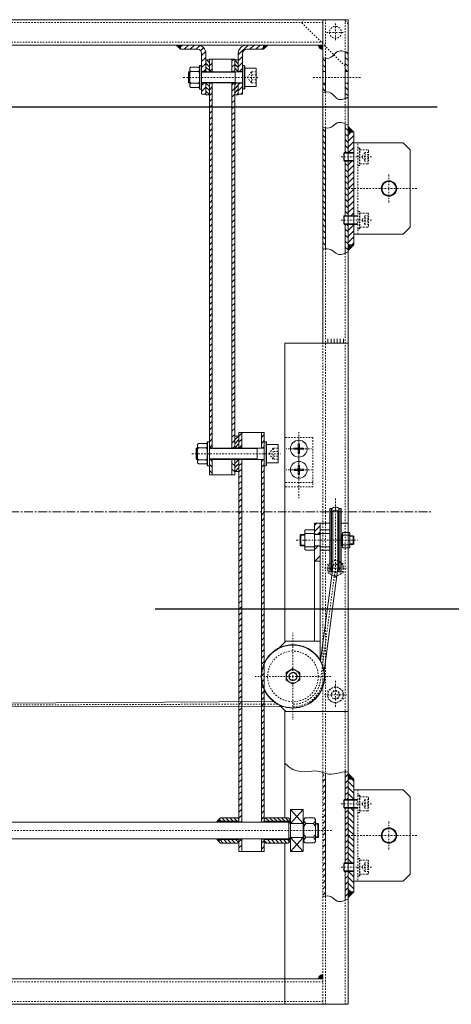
# Model space of a CAD drawing. Header units: centimetres. Extents: x -10729 to 23827, y -4437 to 19798.
# Tile 59 of 95: x 12865 to 12895, y 9005 to 9074. Entities that reach past the tile are written whole.
import ezdxf

# ---------------------------------------------------------------- set-up
doc = ezdxf.new("R2010")
doc.units = ezdxf.units.CM
for name, pattern in [('CENTER', [2, 1.25, -0.25, 0.25, -0.25]), ('DASHED', [0.75, 0.5, -0.25]), ('Kondygnacja  -0_5$0$HIDDEN', [9.525, 6.35, -3.175]), ('Kondygnacja  -0_5$0$HIDDEN2', [4.7625, 3.175, -1.5875])]:
    doc.linetypes.add(name, pattern=pattern)
doc.layers.get('0').update_dxf_attribs({"color": 8})
doc.layers.add('Kondygnacja  -0_5$0$ARCH_KONSTR_POWYŻEJ RZUTU', color=8, linetype='Kondygnacja  -0_5$0$HIDDEN')
doc.layers.add('Kondygnacja  -0_5$0$ARCH_KONSTR_POWYŻEJ RZUTU_IST', color=8, linetype='Kondygnacja  -0_5$0$HIDDEN2')
for name, color, linetype, lineweight in [('kreskowanie', 8, 'Continuous', 13), ('osie', 8, 'CENTER', 13), ('przerwa', 8, 'DASHED', 13), ('RYSUNKOWE_NIEDRUK', 8, 'Continuous', 9), ('SYSTEMY AV', 8, 'Continuous', 13), ('wymiar', 8, 'Continuous', 13)]:
    doc.layers.add(name, color=color, linetype=linetype, lineweight=lineweight)
pattern_1 = [(45, (-65982.465, 26636.8553), (-2.12132034, 2.12132034), [])]
pattern_2 = [(135, (-65982.465, 26636.8553), (-1.41421356, -1.41421356), [])]

# ---------------------------------------------------------------- blocks, each defined once
blk = doc.blocks.new('Kondygnacja  -0_5$0$konstrukcja istniejąca -0.5')
at = {"layer": 'Kondygnacja  -0_5$0$ARCH_KONSTR_POWYŻEJ RZUTU_IST', "ltscale": 10}
blk.add_lwpolyline([(12338.004, 9067.895), (13382.004, 9067.895), (13382.004, 9032.895), (12338.004, 9032.895)], dxfattribs=at)
blk = doc.blocks.new('A$C543B0F01')
for p, q in [((-280, -3), (-277, 0)), ((280, -3), (277, 0)), ((-247.12, -2.12), (-269.87, -24.87)), ((-247.12, -2.12), (-248, 0)), ((247.12, -2.12), (248, 0)), ((247.12, -2.12), (269.87, -24.87))]:
    blk.add_line(p, q)
for centre in [(-271, -9), (271, -9)]:
    blk.add_circle(centre, 4.25)
at = {"layer": 'osie'}
for p, q in [((-271, -2.67), (-271, -15.33)), ((271, -2.67), (271, -15.33)), ((-264.67, -9), (-277.33, -9)), ((264.67, -9), (277.33, -9))]:
    blk.add_line(p, q, dxfattribs=at)
blk = doc.blocks.new('A$C6D6C0491')
for p, q in [((-1.28, 8.5), (-1.6, 8.17)), ((-1.6, 8.17), (-1.6, -8.17)), ((-1.28, 8.5), (0, 8.5)), ((-1.28, 8.5), (-1.28, -8.5)), ((0, 8.5), (0, -8.5)), ((-1.6, -8.17), (-1.28, -8.5)), ((-1.28, -8.5), (0, -8.5))]:
    blk.add_line(p, q)
blk = doc.blocks.new('A$C77F42905')
for p, q in [((0, 6.53), (0.7, 7.23)), ((0.7, 7.23), (6.12, 7.23)), ((6.12, 7.23), (6.82, 6.53)), ((0, -6.53), (0, 6.53)), ((0.7, 4.23), (0, 4.93)), ((0.7, 4.23), (0, 3.53)), ((6.12, 4.23), (0.7, 4.23)), ((6.12, 4.23), (6.82, 4.93)), ((6.12, 4.23), (6.82, 3.53)), ((6.82, -6.53), (6.82, 6.53)), ((0, -3.53), (0.7, -4.23)), ((0.7, -4.23), (0, -4.93)), ((0, -6.53), (0.7, -7.23)), ((6.12, -4.23), (0.7, -4.23)), ((6.12, -4.23), (6.82, -3.53)), ((6.12, -4.23), (6.82, -4.93)), ((6.12, -7.23), (6.82, -6.53)), ((0.7, -7.23), (6.12, -7.23))]:
    blk.add_line(p, q)
blk = doc.blocks.new('A$C0C852885')
for p, q in [((-61.3, 6.5), (-61.3, -6.5)), ((-61.3, 6.5), (-53.17, 6.5)), ((-53.17, 6.5), (-53.17, -6.5)), ((-51.57, 4), (-12.57, 4)), ((-46.41, 4), (-46.41, -4)), ((-4.15, 4), (-3.5, 4)), ((-3.5, 4), (-3.17, 3.67)), ((-3.5, 4), (-3.5, -4)), ((-3.17, 3.67), (-3.17, -3.67)), ((-61.3, -6.5), (-53.17, -6.5)), ((-51.57, -4), (-12.57, -4)), ((-4.15, -4), (-3.5, -4)), ((-3.17, -3.67), (-3.5, -4))]:
    blk.add_line(p, q)
at = {"layer": 'przerwa'}
for p, q in [((-61.3, 3.86), (-57.85, 3.86)), ((-61.3, 1.71), (-58.49, 1.71)), ((-57.85, 3.86), (-55.01, 0)), ((-57.85, 3.86), (-57.85, -3.86)), ((-57.85, -3.86), (-55.01, 0)), ((-61.3, -1.71), (-58.33, -1.71)), ((-61.3, -3.86), (-57.85, -3.86))]:
    blk.add_line(p, q, dxfattribs=at)
at = {"layer": 'wymiar'}
for p, q in [((-46.41, 3.67), (-12.57, 3.67)), ((-4.15, 3.67), (-3.17, 3.67)), ((-46.41, -3.67), (-12.57, -3.67)), ((-4.15, -3.67), (-3.17, -3.67))]:
    blk.add_line(p, q, dxfattribs=at)
for name, p in [('A$C6D6C0491', (-51.57, 0)), ('A$C77F42905', (-10.97, 0))]:
    blk.add_blockref(name, p)
at = {"xscale": -1}
blk.add_blockref('A$C6D6C0491', (-12.57, 0), dxfattribs=at)
blk = doc.blocks.new('A$C5BD82F8C')
for p, q in [((-9.72, 6.5), (-9.72, -6.5)), ((-9.72, 6.5), (-1.6, 6.5)), ((-1.6, 6.5), (-1.6, -6.5)), ((0, 4), (29, 4)), ((5.16, 4), (5.16, -4)), ((37.42, 4), (38.08, 4)), ((38.08, 4), (38.4, 3.67)), ((38.08, 4), (38.08, -4)), ((38.4, 3.67), (38.4, -3.67)), ((-9.72, -6.5), (-1.6, -6.5)), ((0, -4), (29, -4)), ((37.42, -4), (38.08, -4)), ((38.4, -3.67), (38.08, -4))]:
    blk.add_line(p, q)
at = {"layer": 'przerwa'}
for p, q in [((-9.72, 3.86), (-6.28, 3.86)), ((-9.72, 1.71), (-6.92, 1.71)), ((-6.28, 3.86), (-3.44, 0)), ((-6.28, 3.86), (-6.28, -3.86)), ((-6.28, -3.86), (-3.44, 0)), ((-9.72, -1.71), (-6.76, -1.71)), ((-9.72, -3.86), (-6.28, -3.86))]:
    blk.add_line(p, q, dxfattribs=at)
at = {"layer": 'wymiar'}
for p, q in [((5.16, 3.67), (29, 3.67)), ((37.42, 3.67), (38.4, 3.67)), ((5.16, -3.67), (29, -3.67)), ((37.42, -3.67), (38.4, -3.67))]:
    blk.add_line(p, q, dxfattribs=at)
for name, p in [('A$C6D6C0491', (0, 0)), ('A$C77F42905', (30.6, 0))]:
    blk.add_blockref(name, p)
at = {"xscale": -1}
blk.add_blockref('A$C6D6C0491', (29, 0), dxfattribs=at)
blk = doc.blocks.new('A$C45FE2F59')
h = blk.add_hatch()
h.set_pattern_fill('_USER', color=256, scale=0.1, angle=45, style=0, pattern_type=0)
h.set_pattern_definition([(45, (-70411.72069, 25632.46992), (-0.07071067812, 0.07071067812), [])])
h.paths.add_polyline_path([(161, 682), (158, 682), (161, 679)])
h = blk.add_hatch()
h.set_pattern_fill('_USER', color=256, scale=0.1, angle=45, style=0, pattern_type=0)
h.set_pattern_definition([(135, (70792.72069, 25632.46992), (0.07071067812, 0.07071067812), [])])
h.paths.add_polyline_path([(220, 682), (223, 682), (220, 679)])
h = blk.add_hatch()
h.set_pattern_fill('_USER', color=256, scale=0.1, angle=45, style=0, pattern_type=0)
h.set_pattern_definition([(135, (67949.22685, 26153.96624), (0.07071067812, 0.07071067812), [])])
h.paths.add_polyline_path([(262, 682), (262, 679, -0.414214), (259, 682)])
h = blk.add_hatch()
h.set_pattern_fill('_USER', color=256, scale=0.1, angle=45, style=0, pattern_type=0)
h.set_pattern_definition([(45, (-67949.22685, 26153.96624), (-0.07071067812, 0.07071067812), [])])
h.paths.add_polyline_path([(280, 624), (280, 620), (284, 620)])
h = blk.add_hatch()
h.set_pattern_fill('_USER', color=256, scale=0.1, angle=45, style=0, pattern_type=0)
h.set_pattern_definition([(315, (-67949.22685, -24993.96624), (-0.07071067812, -0.07071067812), [])])
h.paths.add_polyline_path([(280, 536), (280, 540), (284, 540)])
h = blk.add_hatch()
h.set_pattern_fill('_USER', color=256, scale=0.1, angle=45, style=0, pattern_type=0)
h.set_pattern_definition([(45, (-67949.22685, 25693.96624), (-0.07071067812, 0.07071067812), [])])
h.paths.add_polyline_path([(280, 164), (280, 160), (284, 160)])
h = blk.add_hatch()
h.set_pattern_fill('_USER', color=256, scale=0.1, angle=135, style=0, pattern_type=0)
h.set_pattern_definition([(135, (-68311.83249, 24670.12207), (-0.07071067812, -0.07071067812), [])])
h.paths.add_polyline_path([(188.5, 131.6), (186.5, 129.6), (188.5, 129.6)])
h.paths.add_polyline_path([(188.5, 117.6), (186.5, 117.6), (188.5, 115.6)])
h = blk.add_hatch()
h.set_pattern_fill('_USER', color=256, scale=0.1, angle=45, style=0, pattern_type=0)
h.set_pattern_definition([(315, (-67949.22685, -25453.96624), (-0.07071067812, -0.07071067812), [])])
h.paths.add_polyline_path([(280, 76), (280, 80), (284, 80)])
h = blk.add_hatch()
h.set_pattern_fill('_USER', color=256, scale=0.1, angle=45, style=0, pattern_type=0)
h.set_pattern_definition([(225, (67949.22685, -25453.96624), (0.07071067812, -0.07071067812), [])])
h.paths.add_polyline_path([(259, 18), (262, 18), (262, 21, 0.414214)])
at = {"layer": 'kreskowanie'}
h = blk.add_hatch(dxfattribs=at)
h.set_pattern_fill('_USER', color=256, scale=3, angle=45, style=0, pattern_type=0)
h.set_pattern_definition(pattern_1)
h.paths.add_polyline_path([(176, 654.9), (179, 654.9), (179, 647), (176, 647)])
h.paths.add_polyline_path([(179, 663.1), (176, 663.1), (176, 676, 0.414214), (173, 679), (161, 679), (161, 682), (173, 682, -0.414214), (179, 676)])
h = blk.add_hatch(dxfattribs=at)
h.set_pattern_fill('_USER', color=256, scale=3, angle=45, style=0, pattern_type=0)
h.set_pattern_definition(pattern_1)
h.paths.add_polyline_path([(205, 647), (202, 647), (202, 654.9), (205, 654.9)])
h.paths.add_polyline_path([(202, 676, -0.414214), (208, 682), (220, 682), (220, 679), (208, 679, 0.414214), (205, 676), (205, 663.1), (202, 663.1)])
h = blk.add_hatch(dxfattribs=at)
h.set_pattern_fill('_USER', color=256, scale=3, angle=45, style=0, pattern_type=0)
h.set_pattern_definition([(135, (66539.752, 26153.9662), (2.12132034, 2.12132034), [])])
edge = h.paths.add_edge_path()
edge.add_spline(control_points=[(262, 672.99), (262.69, 672.75), (263.35, 672.57), (264, 672.46)], knot_values=[5.688482, 5.688482, 5.688482, 5.688482, 7.714268, 7.714268, 7.714268, 7.714268], degree=3, periodic=0)
edge.add_line((264, 672.46), (264, 663.1))
edge.add_line((264, 663.1), (262, 663.1))
edge.add_line((262, 663.1), (262, 672.99))
edge = h.paths.add_edge_path()
edge.add_spline(control_points=[(278, 677.13), (278.65, 676.89), (279.32, 676.59), (280, 676.26)], knot_values=[24.6001, 24.6001, 24.6001, 24.6001, 26.538829, 26.538829, 26.538829, 26.538829], degree=3, periodic=0)
edge.add_line((280, 676.26), (280, 663.1))
edge.add_line((280, 663.1), (278, 663.1))
edge.add_line((278, 663.1), (278, 677.13))
edge = h.paths.add_edge_path()
edge.add_line((278, 654.9), (280, 654.9))
edge.add_line((280, 654.9), (280, 644.85))
edge.add_spline(control_points=[(280, 644.85), (279.32, 644.51), (278.65, 644.22), (278, 643.97)], knot_values=[24.6001, 24.6001, 24.6001, 24.6001, 26.538829, 26.538829, 26.538829, 26.538829], degree=3, periodic=0)
edge.add_line((278, 643.97), (278, 654.9))
edge = h.paths.add_edge_path()
edge.add_line((262, 654.9), (264, 654.9))
edge.add_line((264, 654.9), (264, 648.64))
edge.add_spline(control_points=[(264, 648.64), (263.35, 648.54), (262.69, 648.36), (262, 648.12)], knot_values=[5.688482, 5.688482, 5.688482, 5.688482, 7.714268, 7.714268, 7.714268, 7.714268], degree=3, periodic=0)
edge.add_line((262, 648.12), (262, 654.9))
h = blk.add_hatch(dxfattribs=at)
h.set_pattern_fill('_USER', color=256, scale=2, angle=135, style=0, pattern_type=0)
h.set_pattern_definition(pattern_2)
h.paths.add_polyline_path([(181.5, 670), (181.5, 671.5), (179, 671.5), (179, 663.1), (181.5, 663.1)])
h = blk.add_hatch(dxfattribs=at)
h.set_pattern_fill('_USER', color=256, scale=3, angle=45, style=0, pattern_type=0)
h.set_pattern_definition(pattern_1)
h.paths.add_polyline_path([(183.5, 672), (181.5, 672), (181.5, 663.1), (183.5, 663.1)])
h.paths.add_polyline_path([(199.5, 672), (197.5, 672), (197.5, 663.1), (199.5, 663.1)])
h.paths.add_polyline_path([(183.5, 654.9), (181.5, 654.9), (181.5, 395.5), (183.5, 395.5)])
h.paths.add_polyline_path([(199.5, 654.9), (197.5, 654.9), (197.5, 395.5), (199.5, 395.5), (199.5, 403.9)])
h = blk.add_hatch(dxfattribs=at)
h.set_pattern_fill('_USER', color=256, scale=2, angle=135, style=0, pattern_type=0)
h.set_pattern_definition(pattern_2)
h.paths.add_polyline_path([(199.5, 670), (199.5, 671.5), (202, 671.5), (202, 663.1), (199.5, 663.1)])
h = blk.add_hatch(dxfattribs=at)
h.set_pattern_fill('_USER', color=256, scale=2, angle=135, style=0, pattern_type=0)
h.set_pattern_definition(pattern_2)
h.paths.add_polyline_path([(181.5, 653.5), (181.5, 655), (179, 655), (179, 646.6), (181.5, 646.6)])
h = blk.add_hatch(dxfattribs=at)
h.set_pattern_fill('_USER', color=256, scale=2, angle=135, style=0, pattern_type=0)
h.set_pattern_definition([(45, (65982.465, 26636.8553), (1.41421356, -1.41421356), [])])
h.paths.add_polyline_path([(199.5, 653.5), (199.5, 655), (202, 655), (202, 646.6), (199.5, 646.6)])
h = blk.add_hatch(dxfattribs=at)
h.set_pattern_fill('_USER', color=256, scale=3, angle=45, style=0, pattern_type=0)
h.set_pattern_definition([(135, (67949.227, 26153.9662), (2.12132034, 2.12132034), [])])
edge = h.paths.add_edge_path()
edge.add_spline(control_points=[(278, 626.04), (278.66, 625.73), (279.33, 625.36), (280, 624.95)], knot_values=[3.563237, 3.563237, 3.563237, 3.563237, 5.623103, 5.623103, 5.623103, 5.623103], degree=3, periodic=0)
edge.add_line((280, 624.95), (280, 605.5))
edge.add_line((280, 605.5), (278, 605.5))
edge.add_line((278, 605.5), (278, 626.04))
h.paths.add_polyline_path([(280, 560.5), (278, 560.5), (278, 599.5), (280, 599.5)])
edge = h.paths.add_edge_path()
edge.add_line((278, 554.5), (280, 554.5))
edge.add_line((280, 554.5), (280, 535.05))
edge.add_spline(control_points=[(280, 535.05), (279.33, 534.64), (278.66, 534.27), (278, 533.96)], knot_values=[3.563237, 3.563237, 3.563237, 3.563237, 5.623103, 5.623103, 5.623103, 5.623103], degree=3, periodic=0)
edge.add_line((278, 533.96), (278, 554.5))
edge = h.paths.add_edge_path()
edge.add_spline(control_points=[(262, 623.35), (262.68, 623.16), (263.35, 623.02), (264, 622.95)], knot_values=[21.480294, 21.480294, 21.480294, 21.480294, 23.511433, 23.511433, 23.511433, 23.511433], degree=3, periodic=0)
edge.add_line((264, 622.95), (264, 537.05))
edge.add_spline(control_points=[(264, 537.05), (263.35, 536.98), (262.68, 536.84), (262, 536.65)], knot_values=[21.480294, 21.480294, 21.480294, 21.480294, 23.511433, 23.511433, 23.511433, 23.511433], degree=3, periodic=0)
edge.add_line((262, 536.65), (262, 623.35))
h = blk.add_hatch(dxfattribs=at)
h.set_pattern_fill('_USER', color=256, scale=3, angle=135, style=0, pattern_type=0)
h.set_pattern_definition([(45, (67949.227, 26153.9662), (2.12132034, -2.12132034), [])])
h.paths.add_polyline_path([(284, 605.5), (280, 605.5), (280, 620), (284, 620)])
h.paths.add_polyline_path([(280, 599.5), (284, 599.5), (284, 560.5), (280, 560.5)])
h.paths.add_polyline_path([(280, 554.5), (284, 554.5), (284, 540), (280, 540)])
h = blk.add_hatch(dxfattribs=at)
h.set_pattern_fill('_USER', color=256, scale=3, angle=45, style=0, pattern_type=0)
h.set_pattern_definition(pattern_1)
h.paths.add_polyline_path([(204.5, 350), (202.5, 350), (202.5, 134.6), (202.5, 129.7), (204.5, 129.7)])
h.paths.add_polyline_path([(220.5, 350), (218.5, 350), (218.5, 129.7), (220.5, 129.7), (220.5, 134.6)])
h.paths.add_polyline_path([(220.5, 117.5), (218.5, 117.5), (218.5, 108.6), (220.5, 108.6)])
h.paths.add_polyline_path([(204.5, 117.5), (202.5, 117.5), (202.5, 108.6), (204.5, 108.6)])
h.paths.add_polyline_path([(220.5, 406.4), (218.5, 406.4), (218.5, 395.5), (220.5, 395.5)])
h.paths.add_polyline_path([(204.5, 406.4), (202.5, 406.4), (202.5, 403.9), (202.5, 395.5), (204.5, 395.5)])
h.paths.add_polyline_path([(204.5, 387.3), (202.5, 387.3), (202.5, 378.9), (202.5, 350), (204.5, 350)])
h.paths.add_polyline_path([(220.5, 387.3), (218.5, 387.3), (218.5, 350), (220.5, 350)])
h = blk.add_hatch(dxfattribs=at)
h.set_pattern_fill('_USER', color=256, scale=2, angle=45, style=0, pattern_type=0)
h.set_pattern_definition([(225, (69820.5025, -24182.243), (1.41421356, -1.41421356), [])])
h.paths.add_polyline_path([(202.5, 387.3), (199.5, 387.3), (199.5, 378.9), (202.5, 378.9)])
h.paths.add_polyline_path([(199.5, 395.5), (202.5, 395.5), (202.5, 403.9), (199.5, 403.9)])
h = blk.add_hatch(dxfattribs=at)
h.set_pattern_fill('_USER', color=256, scale=3, angle=135, style=0, pattern_type=0)
h.set_pattern_definition([(135, (-65982.465, 26636.8553), (-2.12132034, -2.12132034), [])])
h.paths.add_polyline_path([(183.5, 387.3), (181.5, 387.3), (181.5, 376.4), (183.5, 376.4)])
h.paths.add_polyline_path([(199.5, 387.3), (197.5, 387.3), (197.5, 376.4), (199.5, 376.4)])
h = blk.add_hatch(dxfattribs=at)
h.set_pattern_fill('_USER', color=256, scale=3, angle=45, style=0, pattern_type=0)
h.set_pattern_definition([(225, (67949.227, -25453.9662), (2.12132034, -2.12132034), [])])
edge = h.paths.add_edge_path()
edge.add_spline(control_points=[(278, 73.96), (278.66, 74.27), (279.33, 74.64), (280, 75.05)], knot_values=[3.563237, 3.563237, 3.563237, 3.563237, 5.623103, 5.623103, 5.623103, 5.623103], degree=3, periodic=0)
edge.add_line((280, 75.05), (280, 94.5))
edge.add_line((280, 94.5), (278, 94.5))
edge.add_line((278, 94.5), (278, 73.96))
h.paths.add_polyline_path([(280, 139.5), (278, 139.5), (278, 100.5), (280, 100.5)])
edge = h.paths.add_edge_path()
edge.add_line((278, 145.5), (280, 145.5))
edge.add_line((280, 145.5), (280, 164.95))
edge.add_spline(control_points=[(280, 164.95), (279.33, 165.36), (278.66, 165.73), (278, 166.04)], knot_values=[3.563237, 3.563237, 3.563237, 3.563237, 5.623103, 5.623103, 5.623103, 5.623103], degree=3, periodic=0)
edge.add_line((278, 166.04), (278, 145.5))
edge = h.paths.add_edge_path()
edge.add_spline(control_points=[(262, 76.65), (262.68, 76.84), (263.35, 76.98), (264, 77.05)], knot_values=[21.480294, 21.480294, 21.480294, 21.480294, 23.511433, 23.511433, 23.511433, 23.511433], degree=3, periodic=0)
edge.add_line((264, 77.05), (264, 162.95))
edge.add_spline(control_points=[(264, 162.95), (263.35, 163.02), (262.68, 163.16), (262, 163.35)], knot_values=[21.480294, 21.480294, 21.480294, 21.480294, 23.511433, 23.511433, 23.511433, 23.511433], degree=3, periodic=0)
edge.add_line((262, 163.35), (262, 76.65))
h = blk.add_hatch(dxfattribs=at)
h.set_pattern_fill('_USER', color=256, scale=3, angle=135, style=0, pattern_type=0)
h.set_pattern_definition([(315, (67949.227, -25453.9662), (2.12132034, 2.12132034), [])])
h.paths.add_polyline_path([(284, 94.5), (280, 94.5), (280, 80), (284, 80)])
h.paths.add_polyline_path([(280, 100.5), (284, 100.5), (284, 139.5), (280, 139.5)])
h.paths.add_polyline_path([(280, 145.5), (284, 145.5), (284, 160), (280, 160)])
h = blk.add_hatch(dxfattribs=at)
h.set_pattern_fill('_USER', color=256, scale=2, angle=135, style=0, pattern_type=0)
h.set_pattern_definition([(135, (-69501.1762, 24680.6064), (-1.41421356, -1.41421356), [])])
h.paths.add_polyline_path([(202.5, 130.1), (202.5, 131.6), (201.5, 132.6), (189.5, 132.6), (188.5, 131.6), (188.5, 130.1)])
h.paths.add_polyline_path([(188.5, 117.1), (188.5, 115.6), (189.5, 114.6), (201.5, 114.6), (202.5, 115.6), (202.5, 117.1)])
h = blk.add_hatch(dxfattribs=at)
h.set_pattern_fill('_USER', color=256, scale=2, angle=135, style=0, pattern_type=0)
h.set_pattern_definition([(135, (-69466.5187, 24645.9187), (-1.41421356, -1.41421356), [])])
h.paths.add_polyline_path([(238.5, 130.1), (238.5, 131.6), (237.5, 132.6), (221.5, 132.6), (220.5, 131.6), (220.5, 130.1)])
h.paths.add_polyline_path([(237.5, 114.6), (238.5, 115.6), (238.5, 117.1), (220.5, 117.1), (220.5, 115.6), (221.5, 114.6)])
for p, q in [((0, 700), (280, 700)), ((0, 700), (280, 700)), ((262, 700), (262, 470)), ((280, 700), (280, 605.5)), ((0, 682), (262, 682)), ((161, 679), (158, 682)), ((161, 682), (161, 679)), ((220, 682), (220, 679)), ((220, 679), (223, 682)), ((173, 679), (161, 679)), ((176, 647), (176, 676)), ((179, 663), (179, 676)), ((202, 663), (202, 676)), ((205, 647), (205, 676)), ((208, 679), (220, 679)), ((264, 672.46), (264, 648.64)), ((278, 677.13), (278, 643.97)), ((179, 671.5), (181.5, 671.5)), ((199.5, 672), (181.5, 672)), ((181.5, 672), (181.5, 663)), ((183.5, 663), (183.5, 672)), ((197.5, 663), (197.5, 672)), ((199.5, 672), (199.5, 663)), ((202, 671.5), (199.5, 671.5)), ((179, 663.1), (176, 663.1)), ((176, 663), (176, 655)), ((181.5, 663.1), (183.5, 663.1)), ((199.5, 663.1), (197.5, 663.1)), ((202, 663.1), (205, 663.1)), ((205, 663), (205, 655)), ((264, 663.1), (262, 663.1)), ((280, 663.1), (278, 663.1)), ((179, 654.9), (176, 654.9)), ((179, 647), (179, 655)), ((181.5, 655), (181.5, 391.4)), ((183.5, 654.9), (181.5, 654.9)), ((183.5, 395.4), (183.5, 655)), ((197.5, 395.4), (197.5, 655)), ((197.5, 654.9), (199.5, 654.9)), ((199.5, 655), (199.5, 395.4)), ((202, 647), (202, 655)), ((202, 654.9), (205, 654.9)), ((264, 654.9), (262, 654.9)), ((280, 654.9), (278, 654.9)), ((179, 647), (176, 647)), ((179, 646.5), (179, 647)), ((179, 646.5), (181.5, 646.5)), ((202, 646.5), (199.5, 646.5)), ((202, 647), (205, 647)), ((202, 646.5), (202, 647)), ((278, 626.04), (278, 605.5)), ((284, 620), (280, 624)), ((264, 537.05), (264, 622.95)), ((280, 620), (284, 620)), ((284, 620), (284, 540)), ((284, 612.5), (319, 612.5)), ((284, 547.5), (284, 612.5)), ((284, 612.5), (319, 612.5)), ((324, 607.5), (319, 612.5)), ((324, 607.5), (319, 612.5)), ((277, 605.2), (277.3, 605.5)), ((277, 605.2), (277, 599.8)), ((277.3, 605.5), (277.3, 599.5)), ((324, 552.5), (324, 607.5)), ((324, 552.5), (324, 607.5)), ((277, 599.8), (277.3, 599.5)), ((278, 599.5), (278, 560.5)), ((280, 599.5), (280, 560.5)), ((277, 560.2), (277.3, 560.5)), ((277, 554.8), (277, 560.2)), ((277.3, 554.5), (277.3, 560.5)), ((277, 554.8), (277.3, 554.5)), ((278, 554.5), (278, 533.96)), ((280, 554.5), (280, 350)), ((284, 547.5), (319, 547.5)), ((284, 547.5), (319, 547.5)), ((324, 552.5), (319, 547.5)), ((324, 552.5), (319, 547.5)), ((280, 540), (284, 540)), ((284, 540), (280, 536)), ((235, 470), (280, 470)), ((235, 470), (235, 257.24)), ((265.58, 470), (265.58, 473)), ((267.89, 470), (267.89, 473)), ((270.02, 470), (270.02, 473)), ((272.14, 470), (272.14, 473)), ((274.45, 470), (274.45, 473)), ((276.8, 470), (276.8, 473)), ((202.5, 406.4), (220.5, 406.4)), ((202.5, 406.4), (202.5, 403.9)), ((204.5, 395.4), (204.5, 406.4)), ((218.5, 395.4), (218.5, 406.4)), ((220.5, 406.4), (220.5, 395.4)), ((202.5, 403.9), (199.5, 403.9)), ((199.5, 403.9), (199.5, 395.4)), ((202.5, 403.9), (202.5, 395.4)), ((181.5, 395.5), (183.5, 395.5)), ((181.5, 387.4), (181.5, 395.4)), ((199.5, 395.5), (197.5, 395.5)), ((202.5, 395.5), (199.5, 395.5)), ((204.5, 395.5), (202.5, 395.5)), ((220.5, 395.5), (218.5, 395.5)), ((220.5, 387.4), (220.5, 395.4)), ((244.55, 395.45), (241.89, 395.45)), ((244.55, 394.55), (241.89, 394.55)), ((244.55, 395.45), (244.55, 398.11)), ((244.55, 394.55), (244.55, 391.89)), ((245.45, 395.45), (245.45, 398.11)), ((245.45, 395.45), (248.11, 395.45)), ((245.45, 394.55), (248.11, 394.55)), ((245.45, 394.55), (245.45, 391.89)), ((181.5, 376.4), (181.5, 391.4)), ((181.5, 387.3), (183.5, 387.3)), ((183.5, 387.4), (183.5, 376.4)), ((197.5, 387.4), (197.5, 376.4)), ((199.5, 387.3), (197.5, 387.3)), ((199.5, 376.4), (199.5, 387.4)), ((202.5, 387.3), (199.5, 387.3)), ((199.5, 378.9), (199.5, 387.3)), ((202.5, 134.6), (202.5, 387.4)), ((202.5, 378.9), (202.5, 387.4)), ((204.5, 387.3), (202.5, 387.3)), ((204.5, 387.4), (204.5, 129.6)), ((218.5, 387.4), (218.5, 129.6)), ((220.5, 387.3), (218.5, 387.3)), ((220.5, 134.6), (220.5, 387.4)), ((202.5, 378.9), (199.5, 378.9)), ((244.55, 380.45), (241.89, 380.45)), ((244.55, 379.55), (241.89, 379.55)), ((244.55, 380.45), (244.55, 383.11)), ((244.55, 379.55), (244.55, 376.89)), ((245.45, 380.45), (245.45, 383.11)), ((245.45, 380.45), (248.11, 380.45)), ((245.45, 379.55), (248.11, 379.55)), ((245.45, 379.55), (245.45, 376.89)), ((181.5, 376.4), (199.5, 376.4)), ((267, 352.3), (267.2, 352.5)), ((267, 307.7), (267, 352.3)), ((268.26, 352.5), (267.2, 352.5)), ((267.2, 352.5), (267.2, 307.5)), ((269.07, 349.48), (268.26, 352.5)), ((268.26, 352.5), (268.26, 307.5)), ((272.93, 349.48), (273.74, 352.5)), ((274.8, 352.5), (273.74, 352.5)), ((273.74, 352.5), (273.74, 307.5)), ((275, 352.3), (274.8, 352.5)), ((274.8, 352.5), (274.8, 307.5)), ((275, 330), (275, 352.3)), ((269.07, 310.52), (269.07, 349.48)), ((269.25, 310.37), (269.25, 349.75)), ((272.75, 310.14), (272.75, 349.75)), ((272.93, 310.52), (272.93, 349.48)), ((280, 145.5), (280, 350)), ((249.84, 337.22), (249.36, 336.74)), ((249.36, 336.74), (249.36, 323.26)), ((255.69, 337.22), (249.84, 337.22)), ((255.69, 337.22), (256.18, 336.74)), ((256.18, 342), (260.18, 342)), ((256.18, 342), (256.18, 258.09)), ((260.18, 342), (260.18, 244.62)), ((260.18, 342), (267, 342)), ((260.66, 337.22), (260.18, 336.74)), ((266.51, 337.22), (260.66, 337.22)), ((266.51, 337.22), (267, 336.74)), ((275, 342), (280, 342)), ((246, 333.6), (246.4, 334)), ((246, 326.4), (246, 333.6)), ((246.4, 334), (249.36, 334)), ((246.4, 326), (246.4, 334)), ((249.86, 334.73), (249.36, 335.23)), ((249.86, 334.73), (249.36, 334.22)), ((249.86, 334.73), (255.68, 334.73)), ((255.68, 334.73), (256.18, 335.23)), ((255.68, 334.73), (256.18, 334.22)), ((256.18, 334.65), (256.68, 334.15)), ((256.18, 334), (260.18, 334)), ((259.68, 334.15), (256.68, 334.15)), ((256.68, 334.15), (256.68, 334)), ((260.18, 334.65), (259.68, 334.15)), ((259.68, 334.15), (259.68, 334)), ((260.68, 334.73), (260.18, 335.23)), ((260.68, 334.73), (260.18, 334.22)), ((260.68, 334.73), (266.5, 334.73)), ((266.5, 334.73), (267, 335.23)), ((266.5, 334.73), (267, 334.22)), ((275, 334), (275.7, 334)), ((275, 307.7), (275, 330)), ((275.7, 334), (276, 333.7)), ((275.7, 334), (275.7, 326)), ((276.5, 335.52), (276, 335.02)), ((276, 324.98), (276, 335.02)), ((276.5, 333.42), (276, 333.92)), ((276.5, 333.42), (276, 332.92)), ((280.71, 335.52), (276.5, 335.52)), ((276.5, 333.42), (280.71, 333.42)), ((281.21, 335.02), (280.71, 335.52)), ((281.21, 333.92), (280.71, 333.42)), ((281.21, 332.92), (280.71, 333.42)), ((281.21, 324.98), (281.21, 335.02)), ((281.21, 333), (283.7, 333)), ((284, 332.7), (283.7, 333)), ((283.7, 327), (283.7, 333)), ((284, 327.3), (284, 332.7)), ((246, 326.4), (246.4, 326)), ((246.4, 326), (249.36, 326)), ((249.86, 325.26), (249.36, 325.76)), ((249.86, 325.26), (249.36, 324.75)), ((249.86, 322.76), (249.36, 323.26)), ((249.86, 325.26), (255.68, 325.26)), ((255.68, 322.76), (249.86, 322.76)), ((255.68, 325.26), (256.18, 325.76)), ((255.68, 325.26), (256.18, 324.75)), ((255.68, 322.76), (256.18, 323.26)), ((256.18, 326), (260.18, 326)), ((256.18, 325.35), (256.68, 325.85)), ((256.68, 325.85), (256.68, 326)), ((259.68, 325.85), (256.68, 325.85)), ((259.68, 325.85), (259.68, 326)), ((260.18, 325.35), (259.68, 325.85)), ((260.68, 325.26), (260.18, 325.76)), ((260.68, 325.26), (260.18, 324.75)), ((260.68, 322.76), (260.18, 323.26)), ((260.68, 325.26), (266.5, 325.26)), ((266.5, 322.76), (260.68, 322.76)), ((266.5, 325.26), (267, 325.76)), ((266.5, 325.26), (267, 324.75)), ((266.5, 322.76), (267, 323.26)), ((275, 326), (275.7, 326)), ((276, 326.3), (275.7, 326)), ((276.5, 326.58), (276, 327.08)), ((276.5, 326.58), (276, 326.08)), ((276.5, 324.48), (276, 324.98)), ((276.5, 326.58), (280.71, 326.58)), ((280.71, 324.48), (276.5, 324.48)), ((281.21, 327.08), (280.71, 326.58)), ((281.21, 326.08), (280.71, 326.58)), ((281.21, 324.98), (280.71, 324.48)), ((281.21, 327), (283.7, 327)), ((284, 327.3), (283.7, 327)), ((256.18, 315), (260.18, 315)), ((269.25, 310.37), (260.47, 244.11)), ((272.75, 310.14), (263.04, 236.84)), ((269.07, 310.52), (268.26, 307.5)), ((272.93, 310.52), (273.74, 307.5)), ((267.2, 307.5), (267, 307.7)), ((268.26, 307.5), (267.2, 307.5)), ((274.8, 307.5), (273.74, 307.5)), ((275, 307.7), (274.8, 307.5)), ((235.85, 258.09), (231.15, 253.39)), ((260.18, 258.09), (235.85, 258.09)), ((231.15, 212.79), (235.85, 208.09)), ((235, 208.94), (235, 132.6)), ((280, 208.09), (235.85, 208.09)), ((264, 162.95), (264, 77.05)), ((278, 145.5), (278, 166.04)), ((284, 160), (280, 164)), ((280, 160), (284, 160)), ((284, 80), (284, 160)), ((284, 152.5), (319, 152.5)), ((284, 152.5), (284, 87.5)), ((284, 152.5), (319, 152.5)), ((324, 147.5), (319, 152.5)), ((324, 147.5), (319, 152.5)), ((324, 147.5), (324, 92.5)), ((324, 147.5), (324, 92.5)), ((277, 145.2), (277.3, 145.5)), ((277, 145.2), (277, 139.8)), ((277.3, 145.5), (277.3, 139.5)), ((202.5, 134.6), (202.5, 129.6)), ((220.5, 134.6), (220.5, 129.6)), ((239, 128.6), (239, 138.6)), ((248, 138.6), (239, 128.6)), ((239, 138.6), (248, 128.6)), ((248, 138.6), (239, 138.6)), ((248, 128.6), (248, 138.6)), ((277, 139.8), (277.3, 139.5)), ((278, 100.5), (278, 139.5)), ((280, 100.5), (280, 139.5)), ((30.15, 129.6), (238, 129.6)), ((188.5, 131.6), (186.5, 129.6)), ((189.5, 132.6), (188.5, 131.6)), ((188.5, 131.6), (188.5, 129.6)), ((188.5, 130.1), (202.5, 130.1)), ((189.5, 132.6), (201.5, 132.6)), ((201.5, 132.6), (202.5, 131.6)), ((204.5, 129.7), (202.5, 129.7)), ((218.5, 129.7), (220.5, 129.7)), ((221.5, 132.6), (220.5, 131.6)), ((220.5, 130.1), (238.5, 130.1)), ((221.5, 132.6), (237.5, 132.6)), ((237.5, 132.6), (238.5, 131.6)), ((238, 129.6), (239, 128.6)), ((238, 129.6), (238, 117.6)), ((238.5, 131.6), (238.5, 129.1)), ((239, 118.6), (239, 128.6)), ((239, 128.6), (248.5, 128.6)), ((248, 118.6), (248, 128.6)), ((248, 128.6), (248.5, 128.1)), ((248.5, 131.48), (249.5, 132.48)), ((248.5, 128.1), (248.5, 131.48)), ((249.92, 128.43), (248.5, 130.43)), ((249.92, 128.43), (248.5, 126.43)), ((248.5, 128.1), (248.5, 119.1)), ((249.5, 132.48), (255.9, 132.48)), ((255.48, 128.43), (249.92, 128.43)), ((255.48, 128.43), (256.9, 130.43)), ((255.48, 128.43), (256.9, 126.43)), ((256.9, 131.48), (255.9, 132.48)), ((256.9, 131.48), (256.9, 115.72)), ((256.9, 128.6), (258.5, 128.6)), ((259, 128.1), (258.5, 128.6)), ((258.5, 128.6), (258.5, 118.6)), ((259, 128.1), (259, 119.1)), ((248, 118.6), (248.5, 119.1)), ((249.92, 118.77), (248.5, 120.77)), ((248.5, 119.1), (248.5, 115.72)), ((255.48, 118.77), (256.9, 120.77)), ((259, 119.1), (258.5, 118.6)), ((30.15, 117.6), (238, 117.6)), ((188.5, 115.6), (186.5, 117.6)), ((188.5, 117.6), (188.5, 115.6)), ((188.5, 117.1), (202.5, 117.1)), ((188.5, 115.6), (189.5, 114.6)), ((189.5, 114.6), (201.5, 114.6)), ((202.5, 115.6), (201.5, 114.6)), ((202.5, 108.6), (202.5, 117.6)), ((204.5, 117.5), (202.5, 117.5)), ((204.5, 117.6), (204.5, 108.6)), ((218.5, 117.6), (218.5, 108.6)), ((218.5, 117.5), (220.5, 117.5)), ((220.5, 108.6), (220.5, 117.6)), ((220.5, 117.1), (238.5, 117.1)), ((220.5, 115.6), (221.5, 114.6)), ((221.5, 114.6), (237.5, 114.6)), ((235, 114.6), (235, 0)), ((238.5, 115.6), (237.5, 114.6)), ((239, 118.6), (238, 117.6)), ((238.5, 118.1), (238.5, 115.6)), ((239, 118.6), (248.5, 118.6)), ((239, 118.6), (239, 108.6)), ((248, 108.6), (239, 118.6)), ((239, 108.6), (248, 118.6)), ((248, 118.6), (248, 108.6)), ((249.92, 118.77), (248.5, 116.77)), ((249.5, 114.72), (248.5, 115.72)), ((249.5, 114.72), (255.9, 114.72)), ((255.48, 118.77), (249.92, 118.77)), ((255.48, 118.77), (256.9, 116.77)), ((255.9, 114.72), (256.9, 115.72)), ((256.9, 118.6), (258.5, 118.6)), ((202.5, 108.6), (220.5, 108.6)), ((248, 108.6), (239, 108.6)), ((277, 100.2), (277.3, 100.5)), ((277, 94.8), (277, 100.2)), ((277.3, 94.5), (277.3, 100.5)), ((277, 94.8), (277.3, 94.5)), ((278, 73.96), (278, 94.5)), ((280, 0), (280, 94.5)), ((324, 92.5), (319, 87.5)), ((324, 92.5), (319, 87.5)), ((284, 87.5), (319, 87.5)), ((284, 87.5), (319, 87.5)), ((280, 80), (284, 80)), ((284, 80), (280, 76)), ((0, 18), (262, 18)), ((0, 0), (280, 0)), ((0, 0), (280, 0)), ((-277, 0), (277, 0)), ((-277, 0), (277, 0)), ((124, 0), (48.32, 0)), ((280, 0), (127, 0)), ((280, 0), (127, 0)), ((280, 0), (250, 0)), ((280, 0), (277, 0))]:
    blk.add_line(p, q)
at = {"ltscale": 0.5}
for p, q in [((284, 605.5), (277.3, 605.5)), ((284, 599.5), (277.3, 599.5)), ((287, 560.5), (277.3, 560.5)), ((287, 554.5), (277.3, 554.5)), ((287, 145.5), (277.3, 145.5)), ((287, 139.5), (277.3, 139.5)), ((284, 100.5), (277.3, 100.5)), ((284, 94.5), (277.3, 94.5))]:
    blk.add_line(p, q, dxfattribs=at)
at = {"ltscale": 0.4}
for p, q in [((227.11, 215.28), (33.93, 214.08)), ((233.93, 211.68), (34.07, 211.44))]:
    blk.add_line(p, q, dxfattribs=at)
for points in [[(-280, 700), (280, 700), (280, 0), (-280, 0)], [(240.85, 238.62), (245.64, 235.85), (245.64, 230.33), (240.85, 227.57), (236.07, 230.33), (236.07, 235.85)]]:
    blk.add_lwpolyline(points, close=True)
for centre, radius in [((309, 580), 5.5), ((309, 580), 5.5), ((309, 580), 5), ((309, 580), 5), ((245, 395), 6), ((245, 380), 6), ((240.85, 233.09), 22.5), ((240.85, 233.09), 22.3), ((240.85, 233.09), 4.78), ((240.85, 233.09), 2.7), ((309, 120), 5.5), ((309, 120), 5.5), ((309, 120), 5), ((309, 120), 5)]:
    blk.add_circle(centre, radius)
for centre, radius, start, end in [((173, 676), 6, 0, 90), ((208, 676), 6, 90, 180), ((262, 682), 3, 180, 270), ((173, 676), 3, 0, 90), ((208, 676), 3, 90, 180), ((241.89, 395), 0.45, 90, 270), ((245, 398.11), 0.45, 0, 180), ((248.11, 395), 0.45, 270, 90), ((245, 391.89), 0.45, 180, 0), ((241.89, 380), 0.45, 90, 270), ((245, 383.11), 0.45, 0, 180), ((248.11, 380), 0.45, 270, 90), ((245, 376.89), 0.45, 180, 0), ((271, 349.75), 1.75, 0, 180), ((271, 310), 2, 151.04498, 165), ((271, 310), 2, 15, 28.95502), ((262, 18), 3, 90, 180)]:
    blk.add_arc(centre, radius, start, end)
blk.add_arc((271, 350), 3.5, 40.15543, 139.84457, dxfattribs=at)
at = {"layer": 'kreskowanie'}
for p, q in [((257.85, 342), (256.18, 340.33)), ((260.18, 340.08), (256.18, 336.08)), ((260.18, 335.84), (258.49, 334.15)), ((258.67, 325.85), (256.18, 323.35)), ((260.18, 318.86), (256.18, 314.87))]:
    blk.add_line(p, q, dxfattribs=at)
at = {"layer": 'osie'}
for p, q in [((162.9, 659), (216.83, 659)), ((288.7, 659), (254.67, 659)), ((309, 580), (309, 590)), ((309, 580), (309, 590)), ((280, 580), (329.56, 580)), ((280, 580), (329.56, 580)), ((309, 580), (309, 570)), ((309, 580), (309, 570)), ((245, 395), (245, 406.84)), ((245, 395), (236, 395)), ((245, 395), (254, 395)), ((245, 395), (245, 386)), ((169.13, 391.4), (232.03, 391.4)), ((245, 380), (245, 389)), ((245, 380), (236, 380)), ((245, 380), (254, 380)), ((245, 380), (245, 359.93)), ((271, 359.66), (271, 306.82)), ((243.23, 330), (286.65, 330)), ((243.23, 330), (286.65, 330)), ((263.16, 310), (278.84, 310)), ((271, 211.56), (271, 229.95)), ((263.16, 220), (278.84, 220)), ((309, 120), (309, 130)), ((309, 120), (309, 130)), ((-261.05, 123.6), (268.81, 123.6)), ((280, 120), (329.56, 120)), ((280, 120), (329.56, 120)), ((309, 120), (309, 110)), ((309, 120), (309, 110))]:
    blk.add_line(p, q, dxfattribs=at)
at = {"layer": 'osie', "ltscale": 0.5}
for p, q in [((296.61, 602.5), (274.03, 602.5)), ((296.61, 557.5), (274.03, 557.5)), ((296.61, 142.5), (274.03, 142.5)), ((296.61, 97.5), (274.03, 97.5))]:
    blk.add_line(p, q, dxfattribs=at)
at = {"layer": 'osie', "ltscale": 5}
blk.add_line((0, 350), (338.65, 350), dxfattribs=at)
at = {"layer": 'osie', "ltscale": 0.4}
for p, q in [((271, 310.25), (260.43, 230.5)), ((240.85, 233.09), (240.85, 263.99)), ((267.82, 233.09), (213.89, 233.09)), ((240.85, 233.09), (240.85, 202.2)), ((229.81, 213.49), (36.5, 212.84))]:
    blk.add_line(p, q, dxfattribs=at)
at = {"layer": 'osie'}
blk.add_arc((240.85, 233.09), 19.75, 270.21964, 352.4528, dxfattribs=at)
at = {"layer": 'przerwa'}
for p, q in [((0, 698), (262, 698)), ((264, 700), (264, 672.46)), ((278, 700), (278, 677.13)), ((0, 684), (262, 684)), ((269.87, 675.13), (277.88, 667.12)), ((280, 668), (277.88, 667.12)), ((264, 648.64), (264, 622.95)), ((278, 643.97), (278, 626.04)), ((287, 547.5), (287, 612.5)), ((287.99, 608.75), (287, 608.75)), ((287.99, 608.75), (288.24, 608.5)), ((287.99, 608.75), (287.99, 596.25)), ((288.24, 608.5), (288.24, 596.5)), ((293.56, 607.5), (288.31, 607.5)), ((291.91, 605.47), (289.73, 602.5)), ((291.91, 599.53), (289.73, 602.5)), ((294.56, 605.47), (291.91, 605.47)), ((291.91, 605.47), (291.91, 599.53)), ((294.56, 603.82), (292.4, 603.82)), ((294.56, 606.5), (294.56, 598.5)), ((287.99, 596.25), (287, 596.25)), ((288.24, 596.5), (287.99, 596.25)), ((293.56, 597.5), (288.31, 597.5)), ((294.56, 599.53), (291.91, 599.53)), ((294.56, 601.18), (292.28, 601.18)), ((287.99, 563.75), (287, 563.75)), ((288.24, 563.5), (287.99, 563.75)), ((287.99, 551.25), (287.99, 563.75)), ((288.24, 551.5), (288.24, 563.5)), ((293.56, 562.5), (288.31, 562.5)), ((291.91, 560.47), (289.73, 557.5)), ((294.56, 560.47), (291.91, 560.47)), ((291.91, 554.53), (291.91, 560.47)), ((294.56, 553.5), (294.56, 561.5)), ((291.91, 554.53), (289.73, 557.5)), ((294.56, 554.53), (291.91, 554.53)), ((294.56, 558.82), (292.28, 558.82)), ((294.56, 556.18), (292.4, 556.18)), ((287.99, 551.25), (287, 551.25)), ((287.99, 551.25), (288.24, 551.5)), ((293.56, 552.5), (288.31, 552.5)), ((264, 537.05), (264, 350)), ((278, 533.96), (278, 350)), ((262, 0), (262, 470)), ((255, 403), (235, 403)), ((255, 403), (255, 368)), ((255, 371), (235, 371)), ((255, 368), (235, 368)), ((264, 162.95), (264, 350)), ((278, 166.04), (278, 350)), ((287, 152.5), (287, 87.5)), ((287.99, 148.75), (287, 148.75)), ((287.99, 148.75), (288.24, 148.5)), ((287.99, 148.75), (287.99, 136.25)), ((288.24, 148.5), (288.24, 136.5)), ((293.56, 147.5), (288.31, 147.5)), ((291.91, 145.47), (289.73, 142.5)), ((291.91, 139.53), (289.73, 142.5)), ((294.56, 145.47), (291.91, 145.47)), ((291.91, 145.47), (291.91, 139.53)), ((294.56, 141.18), (292.28, 141.18)), ((294.56, 143.82), (292.4, 143.82)), ((294.56, 146.5), (294.56, 138.5)), ((287.99, 136.25), (287, 136.25)), ((288.24, 136.5), (287.99, 136.25)), ((293.56, 137.5), (288.31, 137.5)), ((294.56, 139.53), (291.91, 139.53)), ((287.99, 103.75), (287, 103.75)), ((288.24, 103.5), (287.99, 103.75)), ((287.99, 91.25), (287.99, 103.75)), ((288.24, 91.5), (288.24, 103.5)), ((293.56, 102.5), (288.31, 102.5)), ((291.91, 100.47), (289.73, 97.5)), ((294.56, 100.47), (291.91, 100.47)), ((291.91, 94.53), (291.91, 100.47)), ((294.56, 98.82), (292.28, 98.82)), ((294.56, 93.5), (294.56, 101.5)), ((287.99, 91.25), (287, 91.25)), ((287.99, 91.25), (288.24, 91.5)), ((293.56, 92.5), (288.31, 92.5)), ((291.91, 94.53), (289.73, 97.5)), ((294.56, 94.53), (291.91, 94.53)), ((294.56, 96.18), (292.4, 96.18)), ((264, 0), (264, 77.05)), ((278, 0), (278, 73.96)), ((0, 16), (262, 16)), ((0, 2), (262, 2)), ((45.32, 0), (48.32, 0)), ((124, 0), (127, 0))]:
    blk.add_line(p, q, dxfattribs=at)
for points in [[(271, 303.77), (276.4, 306.88), (276.4, 313.12), (271, 316.23), (265.6, 313.12), (265.6, 306.88)], [(271, 213.77), (276.4, 216.89), (276.4, 223.12), (271, 226.23), (265.6, 223.12), (265.6, 216.89)]]:
    blk.add_lwpolyline(points, close=True, dxfattribs=at)
for centre, radius in [((271, 310), 5.4), ((271, 310), 3), ((271, 220), 5.4), ((271, 220), 3)]:
    blk.add_circle(centre, radius, dxfattribs=at)
at = {"layer": 'przerwa', "ltscale": 0.4}
blk.add_circle((240.85, 233.09), 18, dxfattribs=at)
at = {"layer": 'przerwa'}
for centre, radius, start, end in [((293.56, 606.5), 1, 0, 90), ((293.56, 598.5), 1, 270, 0), ((293.56, 561.5), 1, 0, 90), ((293.56, 553.5), 1, 270, 0), ((271, 310), 2.7, 249.64809, 199.76545), ((271, 220), 2.7, 249.64809, 199.76545), ((293.56, 146.5), 1, 0, 90), ((293.56, 138.5), 1, 270, 0), ((293.56, 101.5), 1, 0, 90), ((293.56, 93.5), 1, 270, 0)]:
    blk.add_arc(centre, radius, start, end, dxfattribs=at)
at = {"layer": 'przerwa', "ltscale": 0.4}
blk.add_arc((240.85, 233.09), 21.5, 270.21964, 352.4528, dxfattribs=at)
at = {"layer": 'wymiar', "ltscale": 0.5}
for p, q in [((284, 605.2), (277, 605.2)), ((284, 599.8), (277, 599.8)), ((287, 560.2), (277, 560.2)), ((287, 554.8), (277, 554.8)), ((287, 145.2), (277, 145.2)), ((287, 139.8), (277, 139.8)), ((284, 100.2), (277, 100.2)), ((284, 94.8), (277, 94.8))]:
    blk.add_line(p, q, dxfattribs=at)
at = {"layer": 'wymiar'}
for p, q in [((246, 333.6), (249.36, 333.6)), ((281.21, 332.7), (284, 332.7)), ((246, 326.4), (249.36, 326.4)), ((281.21, 327.3), (284, 327.3)), ((256.9, 128.1), (259, 128.1)), ((256.9, 119.1), (259, 119.1))]:
    blk.add_line(p, q, dxfattribs=at)
blk.add_arc((240.85, 233.09), 3, 164.40727, 105.97351, dxfattribs=at)
for points, knots in [([(262, 672.99), (264.24, 672.2), (267.92, 671.92), (272.2, 679.04), (276.84, 677.81), (280, 676.26)], [5.688482, 5.688482, 5.688482, 5.688482, 12.308285, 17.505218, 26.538829, 26.538829, 26.538829, 26.538829]), ([(262, 648.12), (264.24, 648.9), (267.92, 649.18), (272.2, 642.07), (276.84, 643.29), (280, 644.85)], [5.688482, 5.688482, 5.688482, 5.688482, 12.308285, 17.505218, 26.538829, 26.538829, 26.538829, 26.538829]), ([(280, 624.95), (277.26, 626.61), (272.97, 628.28), (267.81, 622.59), (264.13, 622.76), (262, 623.35)], [3.563237, 3.563237, 3.563237, 3.563237, 11.938407, 17.129194, 23.511433, 23.511433, 23.511433, 23.511433]), ([(280, 535.05), (277.26, 533.39), (272.97, 531.72), (267.81, 537.41), (264.13, 537.24), (262, 536.65)], [3.563237, 3.563237, 3.563237, 3.563237, 11.938407, 17.129194, 23.511433, 23.511433, 23.511433, 23.511433]), ([(280, 164.95), (277.26, 166.61), (267.35, 160.76), (257.8, 168.39), (242.44, 162.76), (235, 171.49)], [3.563237, 3.563237, 3.563237, 3.563237, 11.938407, 17.129194, 23.511433, 23.511433, 23.511433, 23.511433]), ([(280, 75.05), (277.26, 73.39), (272.97, 71.72), (267.81, 77.41), (264.13, 77.24), (262, 76.65)], [3.563237, 3.563237, 3.563237, 3.563237, 11.938407, 17.129194, 23.511433, 23.511433, 23.511433, 23.511433])]:
    blk.add_open_spline(points, degree=3, knots=knots, dxfattribs=at)
at = {"xscale": -1}
for name, p in [('A$C5BD82F8C', (205, 659)), ('A$C0C852885', (168.93, 391.4))]:
    blk.add_blockref(name, p, dxfattribs=at)
at = {"layer": 'przerwa'}
blk.add_blockref('A$C543B0F01', (0, 700), dxfattribs=at)
blk = doc.blocks.new('A$C59BE0B33')
at = {"layer": 'SYSTEMY AV', "xscale": 0.09799999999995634, "yscale": 0.09799999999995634, "zscale": 0.098}
blk.add_blockref('A$C45FE2F59', (-600, 4005.357), dxfattribs=at)

msp = doc.modelspace()

# ---------------------------------------------------------------- block references
at = {"layer": 'Kondygnacja  -0_5$0$ARCH_KONSTR_POWYŻEJ RZUTU'}
msp.add_blockref('Kondygnacja  -0_5$0$konstrukcja istniejąca -0.5', (0, 0), dxfattribs=at)
at = {"layer": 'RYSUNKOWE_NIEDRUK', "lineweight": 13}
msp.add_blockref('A$C59BE0B33', (13460, 5000), dxfattribs=at)
msp.add_blockref('A$C59BE0B33', (13460, 5000), dxfattribs=at)

doc.saveas('drawing.dxf')
